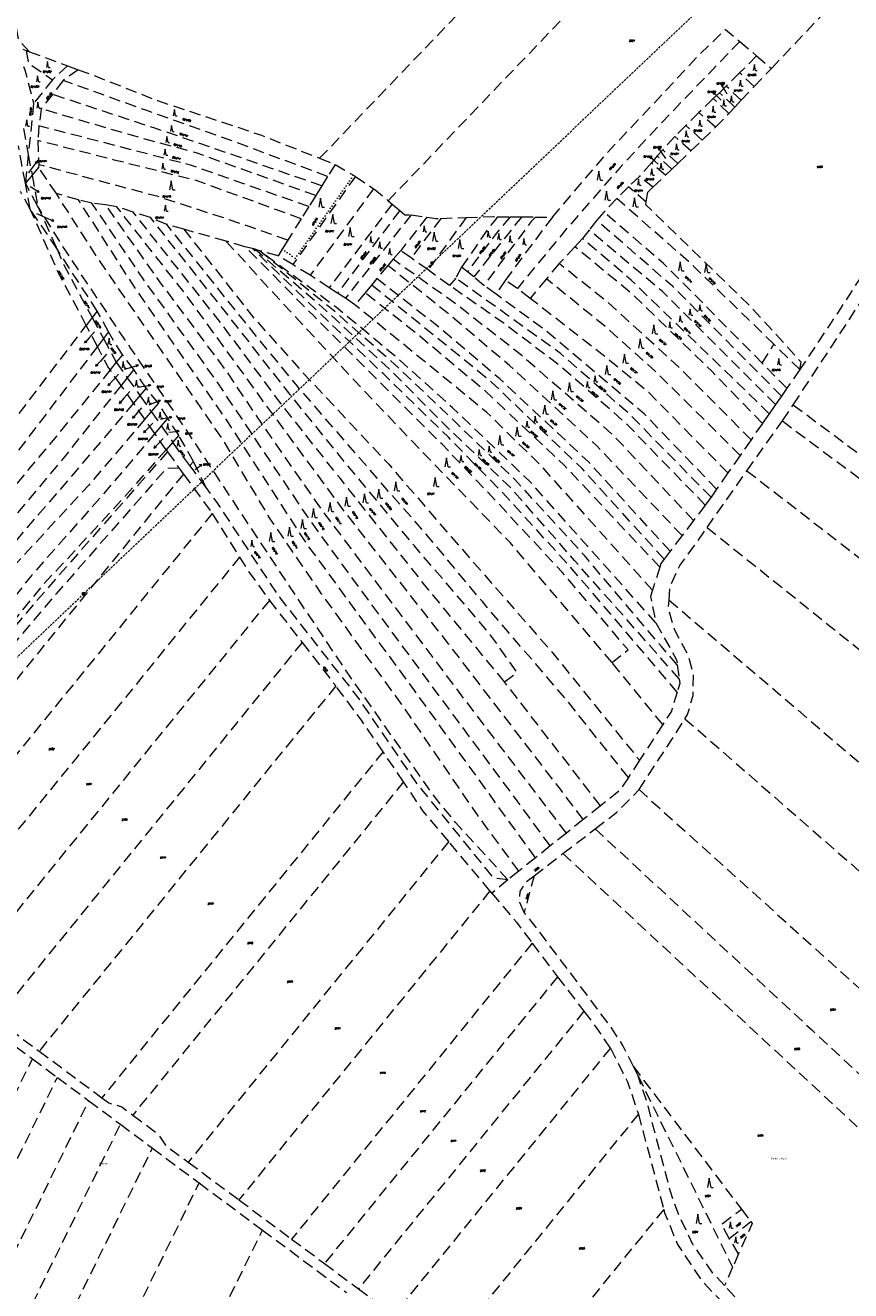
# Model space of a CAD drawing. Header units: metres. Extents: x -626722 to -621116, y -1178216 to -1174550.
# Tile 16 of 86: x -626088 to -625724, y -1175604 to -1175044. Entities that reach past the tile are written whole.
import ezdxf
from ezdxf.enums import TextEntityAlignment as Align

# ---------------------------------------------------------------- set-up
doc = ezdxf.new("R2010")
doc.units = ezdxf.units.M
doc.header["$MEASUREMENT"] = 0
doc.linetypes.add('DASHEDX2', pattern=[1.5, 1, -0.5])
doc.linetypes.add('DOT', pattern=[0.25, 0, -0.25])
doc.layers.add('8_kat_KN_Elektřina', color=172, linetype='DASHEDX2')
doc.layers.add('8_kat_KN_Pomístní_názvy', color=210, linetype='Continuous')
for name, color, linetype, lineweight in [('8_kat_KN_Hranice parcel', 200, 'DASHEDX2', 25), ('8_kat_KN_PČ popisy', 210, 'Continuous', 0), ('8_kat_KN_Slučkové čáry', 200, 'DOT', 25), ('8_kat_KN_Značky kultur', 7, 'Continuous', 0), ('8_kat_KN_Čísla parcel', 200, 'Continuous', 25)]:
    doc.layers.add(name, color=color, linetype=linetype, lineweight=lineweight)
doc.styles.add('Style-cs_Working', font='cs_Working.shx')
doc.styles.add('Style-ITALICS', font='ITALICS.shx')

# ---------------------------------------------------------------- blocks, each defined once
blk = doc.blocks.new('1029_95')
at = {"layer": '8_kat_KN_PČ popisy', "color": 6, "linetype": 'Continuous', "lineweight": 0}
for p, q in [((0, 0), (-2.26, 1.97)), ((-2.26, 1.97), (-1.18, 1.69)), ((-2.26, 1.97), (-1.84, 0.93))]:
    blk.add_line(p, q, dxfattribs=at)
blk = doc.blocks.new('1029_96')
at = {"layer": '8_kat_KN_PČ popisy', "color": 6, "linetype": 'Continuous', "lineweight": 0}
for p, q in [((0, 0), (-1.72, 2.46)), ((-1.72, 2.46), (-0.74, 1.93)), ((-1.72, 2.46), (-1.56, 1.35))]:
    blk.add_line(p, q, dxfattribs=at)
blk = doc.blocks.new('1029_97')
at = {"layer": '8_kat_KN_PČ popisy', "color": 6, "linetype": 'Continuous', "lineweight": 0}
for p, q in [((0, 0), (-2.09, 2.16)), ((-2.09, 2.16), (-1.03, 1.79)), ((-2.09, 2.16), (-1.75, 1.09))]:
    blk.add_line(p, q, dxfattribs=at)
blk = doc.blocks.new('1029_98')
at = {"layer": '8_kat_KN_PČ popisy', "color": 6, "linetype": 'Continuous', "lineweight": 0}
for p, q in [((0, 0), (-1.5, 2.6)), ((-1.5, 2.6), (-0.57, 1.98)), ((-1.5, 2.6), (-1.43, 1.48))]:
    blk.add_line(p, q, dxfattribs=at)
blk = doc.blocks.new('1029_207')
at = {"layer": '8_kat_KN_PČ popisy', "color": 6, "linetype": 'Continuous', "lineweight": 0}
for p, q in [((0, 0), (-1.97, -2.26)), ((-1.97, -2.26), (-1.69, -1.18)), ((-1.97, -2.26), (-0.93, -1.84))]:
    blk.add_line(p, q, dxfattribs=at)
blk = doc.blocks.new('1029_208')
at = {"layer": '8_kat_KN_PČ popisy', "color": 6, "linetype": 'Continuous', "lineweight": 0}
for p, q in [((0, 0), (-2.01, -2.23)), ((-2.01, -2.23), (-1.71, -1.15)), ((-2.01, -2.23), (-0.97, -1.82))]:
    blk.add_line(p, q, dxfattribs=at)
blk = doc.blocks.new('1029_59')
at = {"layer": '8_kat_KN_PČ popisy', "color": 6, "linetype": 'Continuous', "lineweight": 0}
for p, q in [((0, 0), (2.74, -1.22)), ((2.74, -1.22), (1.62, -1.27)), ((2.74, -1.22), (2.03, -0.36))]:
    blk.add_line(p, q, dxfattribs=at)
blk = doc.blocks.new('1029_121')
at = {"layer": '8_kat_KN_PČ popisy', "color": 6, "linetype": 'Continuous', "lineweight": 0}
for p, q in [((0, 0), (2.52, -1.63)), ((2.52, -1.63), (1.4, -1.51)), ((2.52, -1.63), (1.95, -0.67))]:
    blk.add_line(p, q, dxfattribs=at)
blk = doc.blocks.new('1029_3')
at = {"layer": '8_kat_KN_PČ popisy', "color": 6, "linetype": 'Continuous', "lineweight": 0}
for p, q in [((0, 0), (1.76, 2.43)), ((1.76, 2.43), (0.77, 1.91)), ((1.76, 2.43), (1.58, 1.32))]:
    blk.add_line(p, q, dxfattribs=at)
blk = doc.blocks.new('1029_107')
at = {"layer": '8_kat_KN_PČ popisy', "color": 6, "linetype": 'Continuous', "lineweight": 0}
for p, q in [((0, 0), (2.33, 1.89)), ((2.33, 1.89), (1.24, 1.65)), ((2.33, 1.89), (1.87, 0.87))]:
    blk.add_line(p, q, dxfattribs=at)
blk = doc.blocks.new('1029_212')
at = {"layer": '8_kat_KN_PČ popisy', "color": 6, "linetype": 'Continuous', "lineweight": 0}
for p, q in [((0, 0), (2.99, 0.26)), ((2.99, 0.26), (1.95, 0.67)), ((2.99, 0.26), (2.04, -0.32))]:
    blk.add_line(p, q, dxfattribs=at)
blk = doc.blocks.new('1029_223')
at = {"layer": '8_kat_KN_PČ popisy', "color": 6, "linetype": 'Continuous', "lineweight": 0}
for p, q in [((0, 0), (2.95, 0.57)), ((2.95, 0.57), (1.87, 0.87)), ((2.95, 0.57), (2.06, -0.11))]:
    blk.add_line(p, q, dxfattribs=at)
blk = doc.blocks.new('1029_103')
at = {"layer": '8_kat_KN_PČ popisy', "color": 6, "linetype": 'Continuous', "lineweight": 0}
for p, q in [((0, 0), (2.82, 1.03)), ((2.82, 1.03), (1.71, 1.15)), ((2.82, 1.03), (2.05, 0.21))]:
    blk.add_line(p, q, dxfattribs=at)
blk = doc.blocks.new('1029_241')
at = {"layer": '8_kat_KN_PČ popisy', "color": 6, "linetype": 'Continuous', "lineweight": 0}
for p, q in [((0, 0), (2.96, 0.47)), ((2.96, 0.47), (1.9, 0.81)), ((2.96, 0.47), (2.05, -0.18))]:
    blk.add_line(p, q, dxfattribs=at)
blk = doc.blocks.new('1029_72')
at = {"layer": '8_kat_KN_PČ popisy', "color": 6, "linetype": 'Continuous', "lineweight": 0}
for p, q in [((0, 0), (2.89, 0.83)), ((2.89, 0.83), (1.78, 1.03)), ((2.89, 0.83), (2.06, 0.07))]:
    blk.add_line(p, q, dxfattribs=at)
blk = doc.blocks.new('1029_256')
at = {"layer": '8_kat_KN_PČ popisy', "color": 6, "linetype": 'Continuous', "lineweight": 0}
for p, q in [((0, 0), (-2.05, -2.19)), ((-2.05, -2.19), (-1.73, -1.12)), ((-2.05, -2.19), (-1, -1.8))]:
    blk.add_line(p, q, dxfattribs=at)
blk = doc.blocks.new('1029_257')
at = {"layer": '8_kat_KN_PČ popisy', "color": 6, "linetype": 'Continuous', "lineweight": 0}
for p, q in [((0, 0), (-2.12, -2.12)), ((-2.12, -2.12), (-1.77, -1.06)), ((-2.12, -2.12), (-1.06, -1.77))]:
    blk.add_line(p, q, dxfattribs=at)
blk = doc.blocks.new('1029_258')
at = {"layer": '8_kat_KN_PČ popisy', "color": 6, "linetype": 'Continuous', "lineweight": 0}
for p, q in [((0, 0), (-1.93, -2.3)), ((-1.93, -2.3), (-1.67, -1.21)), ((-1.93, -2.3), (-0.9, -1.85))]:
    blk.add_line(p, q, dxfattribs=at)
blk = doc.blocks.new('3.08')
at = {"layer": '8_kat_KN_Značky kultur', "color": 7, "linetype": 'Continuous', "lineweight": 13}
for p, q in [((0, 4), (-0.75, 0)), ((0.75, 0), (0, 4)), ((0.75, 0), (1.75, 0))]:
    blk.add_line(p, q, dxfattribs=at)
blk = doc.blocks.new('3.08_1')
at = {"layer": '8_kat_KN_Značky kultur', "color": 7, "linetype": 'Continuous', "lineweight": 13}
for p, q in [((0, 2.68), (-0.5, 0)), ((0.5, 0), (0, 2.68)), ((0.5, 0), (1.17, 0))]:
    blk.add_line(p, q, dxfattribs=at)
blk = doc.blocks.new('6.02')
at = {"layer": '8_kat_KN_Elektřina', "color": 7, "linetype": 'Continuous', "lineweight": 13}
for p, q in [((-0.5, 0.5), (0.5, 0.5)), ((-0.5, -0.5), (-0.5, 0.5)), ((-0.5, 0.3), (0.5, 0.3)), ((-0.5, 0.1), (0.5, 0.1)), ((-0.3, -0.5), (-0.3, 0.5)), ((-0.1, -0.5), (-0.1, 0.5)), ((0.1, -0.5), (0.1, 0.5)), ((0.3, -0.5), (0.3, 0.5)), ((0.5, -0.5), (0.5, 0.5)), ((-0.5, -0.1), (0.5, -0.1)), ((-0.5, -0.3), (0.5, -0.3)), ((-0.5, -0.5), (0.5, -0.5))]:
    blk.add_line(p, q, dxfattribs=at)

msp = doc.modelspace()

# ---------------------------------------------------------------- linework, layer by layer
at = {"layer": '8_kat_KN_Elektřina', "lineweight": 13}
for p, q in [((-625908.55, -1175149.55), (-625727.95, -1174978.2)), ((-626062.52, -1175295.68), (-625908.55, -1175149.55)), ((-626222.83, -1175448.51), (-626062.52, -1175295.68))]:
    msp.add_line(p, q, dxfattribs=at)
at = {"layer": '8_kat_KN_Hranice parcel', "lineweight": 13, "ltscale": 5}
for p, q in [((-625958.28, -1175103.27), (-625872.32, -1175013.55)), ((-625758.63, -1175063.5), (-625724.19, -1175027.07)), ((-625772.59, -1175051.61), (-625765.14, -1175057.96)), ((-626089.5, -1175055.06), (-626087.9, -1175055.65)), ((-626087.9, -1175055.65), (-626086.55, -1175056.15)), ((-626086.55, -1175056.15), (-626069.66, -1175062.36)), ((-625765.14, -1175057.96), (-625772.67, -1175065.52)), ((-625765.14, -1175057.96), (-625758.63, -1175063.5)), ((-626069.66, -1175062.36), (-626076.3, -1175068.51)), ((-626064.97, -1175064.09), (-626071.62, -1175068.9)), ((-626069.66, -1175062.36), (-626064.97, -1175064.09)), ((-625766.28, -1175071.59), (-625758.63, -1175063.5)), ((-626076.3, -1175068.51), (-626084.67, -1175079.04)), ((-626071.62, -1175068.9), (-626076.37, -1175075)), ((-625772.67, -1175065.52), (-625778.66, -1175071.31)), ((-625766.28, -1175071.59), (-625772.67, -1175065.52)), ((-626076.37, -1175075), (-626081.28, -1175081.39)), ((-625781.51, -1175074.29), (-625784.37, -1175076.77)), ((-625778.66, -1175071.31), (-625781.51, -1175074.29)), ((-625774.84, -1175080.64), (-625781.51, -1175074.29)), ((-625772, -1175077.63), (-625778.66, -1175071.31)), ((-625772, -1175077.63), (-625766.28, -1175071.59)), ((-626084.67, -1175079.04), (-626087.01, -1175101.63)), ((-626081.28, -1175081.39), (-626082.35, -1175088.91)), ((-625784.37, -1175076.77), (-625790.63, -1175083.07)), ((-625777.47, -1175083.42), (-625784.37, -1175076.77)), ((-625777.47, -1175083.42), (-625774.84, -1175080.64)), ((-625774.84, -1175080.64), (-625772, -1175077.63)), ((-625790.63, -1175083.07), (-625796.43, -1175088.7)), ((-625783.27, -1175089.55), (-625790.63, -1175083.07)), ((-625783.27, -1175089.55), (-625777.47, -1175083.42)), ((-626089.1, -1175090.02), (-626087.01, -1175101.63)), ((-626082.35, -1175088.91), (-626082.81, -1175095.43)), ((-625796.43, -1175088.7), (-625801.31, -1175093.64)), ((-625789.17, -1175095.19), (-625796.43, -1175088.7)), ((-625789.17, -1175095.19), (-625783.27, -1175089.55)), ((-626088.31, -1175114.21), (-626091.42, -1175097.71)), ((-626082.81, -1175095.43), (-626082.35, -1175106.08)), ((-625801.31, -1175093.64), (-625806.65, -1175099.52)), ((-625794.23, -1175100.02), (-625801.31, -1175093.64)), ((-625794.23, -1175100.02), (-625789.17, -1175095.19)), ((-626087.01, -1175101.63), (-626088.31, -1175114.21)), ((-626087.01, -1175101.63), (-626085.37, -1175110.74)), ((-625958.28, -1175103.27), (-625951.44, -1175105.99)), ((-625809.14, -1175102.16), (-625811.62, -1175105.32)), ((-625806.65, -1175099.52), (-625809.14, -1175102.16)), ((-625802.56, -1175107.99), (-625809.14, -1175102.16)), ((-625799.95, -1175105.49), (-625806.65, -1175099.52)), ((-625799.95, -1175105.49), (-625794.23, -1175100.02)), ((-626082.47, -1175107.32), (-626085.37, -1175110.74)), ((-626082.35, -1175106.08), (-626082.47, -1175107.32)), ((-626074.63, -1175118.88), (-626082.47, -1175107.32)), ((-625951.44, -1175105.99), (-625954.73, -1175111.25)), ((-625811.62, -1175105.32), (-625816.96, -1175111.28)), ((-625805.44, -1175110.73), (-625811.62, -1175105.32)), ((-625805.44, -1175110.73), (-625802.56, -1175107.99)), ((-625802.56, -1175107.99), (-625799.95, -1175105.49)), ((-626085.37, -1175110.74), (-626088.31, -1175114.21)), ((-626082.94, -1175124.24), (-626088.31, -1175114.21)), ((-626086.15, -1175125.68), (-626088.31, -1175114.21)), ((-626085.37, -1175110.74), (-626082.94, -1175124.24)), ((-625942.44, -1175111.25), (-625970.13, -1175150.25)), ((-625954.73, -1175111.25), (-625957.36, -1175115.45)), ((-625942.44, -1175111.25), (-625934.4, -1175116.73)), ((-625816.96, -1175111.28), (-625821.75, -1175115.88)), ((-625811.01, -1175116.06), (-625816.96, -1175111.28)), ((-625811.01, -1175116.06), (-625805.44, -1175110.73)), ((-626086.15, -1175125.68), (-626090.5, -1175117.89)), ((-626064.83, -1175121.65), (-626074.63, -1175118.88)), ((-625960.01, -1175119.69), (-625963.08, -1175124.6)), ((-625934.4, -1175116.73), (-625962.47, -1175154.94)), ((-625957.36, -1175115.45), (-625960.01, -1175119.69)), ((-625821.75, -1175115.88), (-625826.91, -1175121.08)), ((-625813.9, -1175122.6), (-625821.75, -1175115.88)), ((-625813.9, -1175122.6), (-625813.27, -1175118.22)), ((-625813.27, -1175118.22), (-625811.01, -1175116.06)), ((-626082.94, -1175124.24), (-626074.47, -1175143.19)), ((-626058.95, -1175123.08), (-626064.83, -1175121.65)), ((-626052.86, -1175123.85), (-626058.95, -1175123.08)), ((-626047.91, -1175124.7), (-626052.86, -1175123.85)), ((-626040.69, -1175127), (-626047.91, -1175124.7)), ((-625963.08, -1175124.6), (-625966.42, -1175129.95)), ((-625926.25, -1175123.51), (-625954.01, -1175160.44)), ((-625922.88, -1175126.34), (-625950.34, -1175162.8)), ((-625928.01, -1175122.03), (-625926.25, -1175123.51)), ((-625926.25, -1175123.51), (-625922.88, -1175126.34)), ((-625826.91, -1175121.08), (-625832.71, -1175127.05)), ((-626033.05, -1175129.48), (-626040.69, -1175127)), ((-626025.83, -1175132.44), (-626033.05, -1175129.48)), ((-625966.42, -1175129.95), (-625972.32, -1175139.38)), ((-625917.88, -1175128.28), (-625946.83, -1175165.11)), ((-625917.88, -1175128.28), (-625910.86, -1175129.29)), ((-625904.68, -1175129.8), (-625893.56, -1175129.44)), ((-625879.72, -1175129.05), (-625874.1, -1175129.1)), ((-625874.1, -1175129.1), (-625868.92, -1175129.15)), ((-625868.92, -1175129.15), (-625862.87, -1175129.2)), ((-625862.87, -1175129.2), (-625855.35, -1175129.27)), ((-625835.84, -1175130.63), (-625839.16, -1175134.98)), ((-625832.71, -1175127.05), (-625835.84, -1175130.63)), ((-626018.3, -1175134.64), (-626025.83, -1175132.44)), ((-625999.62, -1175139.89), (-626018.3, -1175134.64)), ((-625839.16, -1175134.98), (-625842.1, -1175138.73)), ((-626056.53, -1175170.77), (-626074.47, -1175143.19)), ((-625991.26, -1175142.37), (-625999.62, -1175139.89)), ((-625987.96, -1175143.14), (-625991.26, -1175142.37)), ((-625986.93, -1175143.42), (-625987.96, -1175143.14)), ((-625974.8, -1175143.35), (-625976.66, -1175146.4)), ((-625972.32, -1175139.38), (-625974.8, -1175143.35)), ((-625845.42, -1175142.39), (-625852.42, -1175149.8)), ((-625842.1, -1175138.73), (-625845.42, -1175142.39)), ((-625984.87, -1175144.09), (-625986.93, -1175143.42)), ((-625976.66, -1175146.4), (-625984.87, -1175144.09)), ((-625970.13, -1175150.25), (-625976.66, -1175146.4)), ((-625925.81, -1175147.89), (-625928.16, -1175150.61)), ((-625922.43, -1175144.05), (-625925.81, -1175147.89)), ((-625917.8, -1175147.25), (-625922.43, -1175144.05)), ((-625910.37, -1175152.59), (-625917.8, -1175147.25)), ((-625962.47, -1175154.94), (-625970.13, -1175150.25)), ((-625928.16, -1175150.61), (-625933.06, -1175156.41)), ((-625900.92, -1175159.41), (-625910.37, -1175152.59)), ((-625895.58, -1175151.43), (-625898.13, -1175156.22)), ((-625892.96, -1175153.36), (-625895.58, -1175151.43)), ((-625890.17, -1175155.67), (-625892.96, -1175153.36)), ((-625852.42, -1175149.8), (-625858.03, -1175156.54)), ((-625954.01, -1175160.44), (-625962.47, -1175154.94)), ((-625935.34, -1175159.25), (-625938.15, -1175162.69)), ((-625933.06, -1175156.41), (-625935.34, -1175159.25)), ((-625898.13, -1175156.22), (-625900.92, -1175159.41)), ((-625885.66, -1175159.43), (-625890.17, -1175155.67)), ((-625880.26, -1175163.3), (-625885.66, -1175159.43)), ((-625876.3, -1175157.24), (-625880.26, -1175163.3)), ((-625870.9, -1175160.76), (-625876.3, -1175157.24)), ((-625858.03, -1175156.54), (-625865.21, -1175165.15)), ((-625950.34, -1175162.8), (-625954.01, -1175160.44)), ((-625946.83, -1175165.11), (-625950.34, -1175162.8)), ((-625942.69, -1175167.97), (-625946.83, -1175165.11)), ((-625938.15, -1175162.69), (-625942.69, -1175167.97)), ((-625865.21, -1175165.15), (-625870.9, -1175160.76)), ((-625748.97, -1175212.2), (-625714.88, -1175160.27)), ((-626056.53, -1175170.77), (-626058.74, -1175173.67)), ((-626051.62, -1175179.99), (-626056.53, -1175170.77)), ((-626058.74, -1175173.67), (-626061.4, -1175177.15)), ((-626058.74, -1175173.67), (-626053.8, -1175182.86)), ((-626056.51, -1175186.43), (-626061.4, -1175177.15)), ((-626051.62, -1175179.99), (-626053.8, -1175182.86)), ((-626045.34, -1175190.07), (-626051.62, -1175179.99)), ((-626053.8, -1175182.86), (-626056.51, -1175186.43)), ((-626053.8, -1175182.86), (-626048.13, -1175193.38)), ((-625762.64, -1175193.85), (-625757.48, -1175185.45)), ((-625746.07, -1175196.65), (-625757.48, -1175185.45)), ((-626048.13, -1175193.38), (-626050.81, -1175196.77)), ((-626045.34, -1175190.07), (-626048.13, -1175193.38)), ((-626048.13, -1175193.38), (-626043.3, -1175200.22)), ((-626040.43, -1175196.59), (-626045.34, -1175190.07)), ((-626046.01, -1175203.63), (-626050.81, -1175196.77)), ((-626040.43, -1175196.59), (-626043.3, -1175200.22)), ((-626034.91, -1175204.82), (-626040.43, -1175196.59)), ((-625751.78, -1175204.86), (-625762.64, -1175193.85)), ((-625746.07, -1175196.65), (-625751.78, -1175204.86)), ((-626043.3, -1175200.22), (-626046.01, -1175203.63)), ((-626040.53, -1175211.46), (-626046.01, -1175203.63)), ((-626043.3, -1175200.22), (-626037.71, -1175208.13)), ((-626034.91, -1175204.82), (-626037.71, -1175208.13)), ((-626029.54, -1175211.49), (-626034.91, -1175204.82)), ((-625751.78, -1175204.86), (-625754.19, -1175208.32)), ((-626037.71, -1175208.13), (-626040.53, -1175211.46)), ((-626037.71, -1175208.13), (-626032.71, -1175215.22)), ((-625754.19, -1175208.32), (-625756.78, -1175212.05)), ((-626035.56, -1175218.56), (-626040.53, -1175211.46)), ((-626032.71, -1175215.22), (-626035.56, -1175218.56)), ((-626029.54, -1175211.49), (-626032.71, -1175215.22)), ((-626032.71, -1175215.22), (-626028.26, -1175221.53)), ((-626025.4, -1175218.16), (-626029.54, -1175211.49)), ((-625756.78, -1175212.05), (-625759.64, -1175216.16)), ((-625753.78, -1175219.31), (-625748.97, -1175212.2)), ((-626031.12, -1175224.9), (-626035.56, -1175218.56)), ((-626028.26, -1175221.53), (-626031.12, -1175224.9)), ((-626025.4, -1175218.16), (-626028.26, -1175221.53)), ((-626028.26, -1175221.53), (-626023.18, -1175228.72)), ((-626020.5, -1175225.68), (-626025.4, -1175218.16)), ((-625769.46, -1175241.32), (-625753.78, -1175219.31)), ((-625762.58, -1175220.39), (-625767.61, -1175227.62)), ((-625759.64, -1175216.16), (-625762.58, -1175220.39)), ((-626026.12, -1175232.04), (-626031.12, -1175224.9)), ((-626020.5, -1175225.68), (-626023.18, -1175228.72)), ((-626014.07, -1175237.22), (-626020.5, -1175225.68)), ((-626023.18, -1175228.72), (-626026.12, -1175232.04)), ((-626026.12, -1175232.04), (-626025.5, -1175232.93)), ((-625767.61, -1175227.62), (-625772.42, -1175234.53)), ((-626025.5, -1175232.93), (-626020.31, -1175240.3)), ((-626014.07, -1175237.22), (-626015.69, -1175238.94)), ((-626008.42, -1175248.8), (-626014.07, -1175237.22)), ((-625772.42, -1175234.53), (-625777.84, -1175242.32)), ((-626020.31, -1175240.3), (-626018.49, -1175242.8)), ((-626018.49, -1175242.8), (-626005.77, -1175260.23)), ((-626008.42, -1175248.8), (-626015.69, -1175238.94)), ((-625787.02, -1175266.4), (-625769.46, -1175241.32)), ((-625777.84, -1175242.32), (-625782.83, -1175249.5)), ((-625782.83, -1175249.5), (-625785.29, -1175253.03)), ((-626005.77, -1175260.23), (-625993.68, -1175279.48)), ((-625787.87, -1175256.5), (-625793, -1175263.27)), ((-625793, -1175263.27), (-625798.08, -1175269.98)), ((-625798.08, -1175269.98), (-625803.35, -1175276.93)), ((-625803.35, -1175276.93), (-625806, -1175280.43)), ((-625807.95, -1175283.96), (-625811.17, -1175294.09)), ((-625980.5, -1175298.6), (-625966.01, -1175317.21)), ((-625966.01, -1175317.21), (-625951.12, -1175336.42)), ((-625806.64, -1175353.51), (-625829.03, -1175326.13)), ((-625800.2, -1175327.09), (-625799.36, -1175333.32)), ((-625834.14, -1175389.41), (-625876.56, -1175334.65)), ((-625930.24, -1175365.5), (-626054.51, -1175518.43)), ((-625921.15, -1175378.77), (-625930.24, -1175365.5)), ((-625816.89, -1175369.29), (-625821.83, -1175376.89)), ((-625921.15, -1175378.77), (-626040.84, -1175526.07)), ((-625834.14, -1175389.41), (-625841.75, -1175395.49)), ((-625850.73, -1175410.5), (-625836.49, -1175399.59)), ((-625841.75, -1175395.49), (-625849.2, -1175401.44)), ((-625901.24, -1175405.23), (-626016.33, -1175546.86)), ((-625883, -1175427.03), (-625901.24, -1175405.23)), ((-625849.2, -1175401.44), (-625856.35, -1175407.15)), ((-625863.51, -1175420.29), (-625850.73, -1175410.5)), ((-625856.35, -1175407.15), (-625862.91, -1175412.39)), ((-625862.91, -1175412.39), (-625870.27, -1175418.27)), ((-625875.05, -1175422.09), (-625882.14, -1175428.06)), ((-625870.27, -1175418.27), (-625875.05, -1175422.09)), ((-625863.51, -1175420.29), (-625867.89, -1175436.56)), ((-625883, -1175427.03), (-625993.92, -1175563.54)), ((-625882.14, -1175428.06), (-625883, -1175427.03)), ((-625864.36, -1175450.08), (-625970.64, -1175580.87)), ((-625864.36, -1175450.08), (-625853.15, -1175464.95)), ((-625853.15, -1175464.95), (-625956.12, -1175591.68)), ((-625853.15, -1175464.95), (-625841.48, -1175480.21)), ((-626101.25, -1175483.65), (-626082.24, -1175497.8)), ((-625841.48, -1175480.21), (-625941.12, -1175602.84)), ((-626104.44, -1175486.88), (-626085.22, -1175501.19)), ((-626085.22, -1175501.19), (-626074.18, -1175509.41)), ((-626082.24, -1175497.8), (-626054.51, -1175518.43)), ((-625829.8, -1175496.51), (-625925.59, -1175614.4)), ((-625819.61, -1175504.64), (-625771.89, -1175567.66)), ((-625817.54, -1175508.79), (-625819.61, -1175504.64)), ((-626074.18, -1175509.41), (-626060.3, -1175519.74)), ((-625817.54, -1175508.79), (-625775.76, -1175593.34)), ((-626060.3, -1175519.74), (-626046.32, -1175530.15)), ((-625817.41, -1175525.67), (-625888.53, -1175613.34)), ((-625817.41, -1175525.67), (-625806.2, -1175567.73)), ((-626046.32, -1175530.15), (-626032.19, -1175540.67)), ((-626032.19, -1175540.67), (-626011.51, -1175556.06)), ((-626016.33, -1175546.86), (-625993.92, -1175563.54)), ((-626011.51, -1175556.06), (-625983.53, -1175576.88)), ((-625993.92, -1175563.54), (-625970.64, -1175580.87)), ((-625806.2, -1175567.73), (-625860.61, -1175634.7)), ((-625771.89, -1175567.66), (-625767.72, -1175573.16)), ((-625777.28, -1175580.62), (-625767.72, -1175573.16)), ((-626017.69, -1175646.59), (-625983.53, -1175576.88)), ((-625983.53, -1175576.88), (-625946.41, -1175604.51)), ((-625970.64, -1175580.87), (-625956.12, -1175591.68)), ((-625773.11, -1175587.4), (-625777.28, -1175580.62)), ((-625773.11, -1175587.4), (-625775.76, -1175593.34)), ((-625956.12, -1175591.68), (-625941.12, -1175602.84)), ((-625775.76, -1175593.34), (-625779.37, -1175601.42)), ((-625941.12, -1175602.84), (-625925.59, -1175614.4))]:
    msp.add_line(p, q, dxfattribs=at)
at = {"layer": '8_kat_KN_Hranice parcel', "lineweight": 13, "ltscale": 5, "flags": 128}
for points in [[(-625928.01, -1175122.03), (-625857.1, -1175048.02), (-625786.18, -1174974.01)], [(-626086.55, -1175056.15), (-626091.16, -1175051.15), (-626094.66, -1175032.97), (-626103.29, -1175019.2)], [(-625855.35, -1175129.27), (-625831.91, -1175101.61), (-625807.07, -1175075.21), (-625790.91, -1175057.88), (-625778.84, -1175046.28), (-625772.59, -1175051.61)], [(-625772.59, -1175051.61), (-625806.77, -1175087.13), (-625825.47, -1175107.28), (-625848.78, -1175133.96), (-625870.9, -1175160.76)], [(-626087.9, -1175055.65), (-626087.03, -1175061.16), (-626076.3, -1175068.51)], [(-626089.14, -1175062.68), (-626088.54, -1175064.14), (-626084.67, -1175079.04)], [(-626064.97, -1175064.09), (-626057.41, -1175066.87), (-626029.91, -1175077.78), (-625983.91, -1175093.07), (-625958.28, -1175103.27)], [(-625954.73, -1175111.25), (-625998.72, -1175094.94), (-626034.6, -1175082.17), (-626071.62, -1175068.9)], [(-625957.36, -1175115.45), (-625994.12, -1175102.6), (-626030.61, -1175090.11), (-626076.37, -1175075)], [(-625960.01, -1175119.69), (-626012.82, -1175100.9), (-626041.95, -1175092.95), (-626081.28, -1175081.39)], [(-625668.46, -1175080.76), (-625670.98, -1175084.29), (-625693.17, -1175116.19), (-625714.05, -1175148.05), (-625728.09, -1175169.61), (-625746.07, -1175196.65)], [(-625963.08, -1175124.6), (-626015.28, -1175106.29), (-626082.35, -1175088.91)], [(-625966.42, -1175129.95), (-626012.82, -1175113.1), (-626049.01, -1175104.02), (-626082.81, -1175095.43)], [(-625972.32, -1175139.38), (-625999.03, -1175130.13), (-626029.69, -1175120.2), (-626082.35, -1175106.08)], [(-625951.44, -1175105.99), (-625943.29, -1175110.72), (-625942.84, -1175110.98), (-625942.44, -1175111.25)], [(-625870.27, -1175418.27), (-625888.52, -1175393.4), (-625921.94, -1175344.58), (-625957.42, -1175295.73), (-625980.12, -1175262.52), (-626001.58, -1175226.76), (-626056.77, -1175146.73), (-626074.63, -1175118.88)], [(-625934.4, -1175116.73), (-625933.93, -1175117.05), (-625928.01, -1175122.03)], [(-626061.4, -1175177.15), (-626074.23, -1175152.76), (-626086.15, -1175125.68)], [(-626074.47, -1175143.19), (-626080.29, -1175134.3), (-626086.15, -1175125.68)], [(-625875.05, -1175422.09), (-625898.16, -1175396.8), (-625907.97, -1175384.73), (-625944.62, -1175332.51), (-625964.4, -1175303.14), (-625993.06, -1175259.86), (-626017.9, -1175222.11), (-626041.97, -1175186.92), (-626070.18, -1175144.63), (-626082.94, -1175124.24)], [(-625862.91, -1175412.39), (-625916.23, -1175338.61), (-625963.76, -1175273.9), (-625998.51, -1175220.23), (-626039.6, -1175160.92), (-626064.83, -1175121.65)], [(-625856.35, -1175407.15), (-625871.04, -1175387.15), (-625936.88, -1175298.28), (-625963.56, -1175261.67), (-626004.34, -1175200.93), (-626035.31, -1175157.8), (-626058.95, -1175123.08)], [(-625849.2, -1175401.44), (-625893.62, -1175343.09), (-625957.73, -1175257.98), (-625986.55, -1175216.54), (-625999.43, -1175197.24), (-626028.87, -1175157.8), (-626052.86, -1175123.85)], [(-625841.75, -1175395.49), (-625852.33, -1175381.48), (-625901.31, -1175317.86), (-625947, -1175259.68), (-625981.96, -1175212.29), (-626016.3, -1175164.89), (-626047.91, -1175124.7)], [(-625922.88, -1175126.34), (-625920.58, -1175128.27), (-625917.88, -1175128.28)], [(-625757.48, -1175185.45), (-625795.2, -1175148.83), (-625826.91, -1175121.08)], [(-625746.07, -1175196.65), (-625745.5, -1175193.3), (-625767.64, -1175168.97), (-625814.07, -1175123.81), (-625813.9, -1175122.6)], [(-625876.56, -1175334.65), (-625909.98, -1175294.06), (-625949.23, -1175244.68), (-625975.29, -1175211.76), (-626001.05, -1175177.14), (-626040.69, -1175127)], [(-625876.56, -1175334.65), (-625871.04, -1175330.39), (-625882.69, -1175313.93), (-625916.42, -1175274.48), (-625946.16, -1175238.72), (-625971.92, -1175206.94), (-625997.37, -1175174.3), (-626033.05, -1175129.48)], [(-625910.86, -1175129.29), (-625913.1, -1175132.14), (-625922.43, -1175144.05)], [(-625904.68, -1175129.8), (-625908.96, -1175135.5), (-625917.8, -1175147.25)], [(-625910.86, -1175129.29), (-625906.81, -1175129.87), (-625904.68, -1175129.8)], [(-625893.56, -1175129.44), (-625902.04, -1175141.11), (-625910.37, -1175152.59)], [(-625879.72, -1175129.05), (-625881.2, -1175130.97), (-625884.35, -1175135.1), (-625895.58, -1175151.43)], [(-625893.56, -1175129.44), (-625881.4, -1175129.04), (-625879.72, -1175129.05)], [(-625874.1, -1175129.1), (-625875.72, -1175131.04), (-625880.67, -1175137.08), (-625892.96, -1175153.36)], [(-625868.92, -1175129.15), (-625870.6, -1175131.11), (-625877.6, -1175139.92), (-625890.17, -1175155.67)], [(-625862.87, -1175129.2), (-625864.85, -1175131.18), (-625885.66, -1175159.43)], [(-625855.35, -1175129.27), (-625856.44, -1175130.56), (-625876.3, -1175157.24)], [(-625754.19, -1175208.32), (-625802.13, -1175159.96), (-625835.84, -1175130.63)], [(-625762.64, -1175193.85), (-625806.24, -1175149.69), (-625832.71, -1175127.05)], [(-625821.83, -1175376.89), (-625848.96, -1175342.88), (-625886.37, -1175299.17), (-625912.13, -1175268.24), (-625927.15, -1175251.21), (-625968.24, -1175203.81), (-625991.24, -1175175.72), (-626025.83, -1175132.44)], [(-626018.3, -1175134.64), (-625986.94, -1175174.3), (-625965.48, -1175198.14), (-625927.76, -1175238.44), (-625900.17, -1175270.51), (-625855.71, -1175321.31), (-625816.89, -1175369.29)], [(-625756.78, -1175212.05), (-625806.69, -1175162.17), (-625839.16, -1175134.98)], [(-626074.47, -1175143.19), (-626071.13, -1175150.67), (-626058.74, -1175173.67)], [(-625829.03, -1175326.13), (-625874.1, -1175273.06), (-625918.56, -1175227.09), (-625942.79, -1175201.54), (-625976.21, -1175165.5), (-625999.62, -1175139.89)], [(-625829.03, -1175326.13), (-625821.98, -1175320.46), (-625851.11, -1175286.12), (-625879.62, -1175255.47), (-625904.15, -1175229.64), (-625932.36, -1175201.54), (-625960.88, -1175172.88), (-625991.26, -1175142.37)], [(-625800.24, -1175339.11), (-625847.73, -1175283.56), (-625877.48, -1175250.93), (-625901.39, -1175226.52), (-625930.22, -1175198.42), (-625959.35, -1175170.61), (-625987.96, -1175143.14)], [(-625762.58, -1175220.39), (-625784.97, -1175197.36), (-625819.94, -1175163.38), (-625845.42, -1175142.39)], [(-625759.64, -1175216.16), (-625770.05, -1175205.88), (-625820.65, -1175157.06), (-625842.1, -1175138.73)], [(-625799.36, -1175333.32), (-625845.59, -1175281.01), (-625873.49, -1175249.22), (-625902.31, -1175221.69), (-625926.54, -1175197.29), (-625955.36, -1175170.61), (-625986.93, -1175143.42)], [(-625800.2, -1175327.09), (-625807.26, -1175319.04), (-625841.29, -1175278.74), (-625871.96, -1175245.25), (-625900.17, -1175218), (-625925, -1175194.45), (-625952.29, -1175170.32), (-625984.87, -1175144.09)], [(-625809.68, -1175308.57), (-625864.99, -1175246.47), (-625899.55, -1175213.46), (-625922.55, -1175192.74), (-625950.76, -1175169.19), (-625984.87, -1175144.09)], [(-625793, -1175263.27), (-625828.63, -1175225.51), (-625868.94, -1175190.41), (-625898.38, -1175167.42), (-625925.81, -1175147.89)], [(-625798.08, -1175269.98), (-625835.58, -1175230.53), (-625874.16, -1175194.95), (-625902.06, -1175171.4), (-625928.16, -1175150.61)], [(-625767.61, -1175227.62), (-625798.44, -1175196.55), (-625830.77, -1175167), (-625852.42, -1175149.8)], [(-625806, -1175280.43), (-625842.32, -1175240.38), (-625882.13, -1175202.33), (-625912.18, -1175177.92), (-625935.34, -1175159.25)], [(-625803.35, -1175276.93), (-625839.49, -1175237.37), (-625878.45, -1175200.91), (-625907.27, -1175176.51), (-625933.06, -1175156.41)], [(-625787.87, -1175256.5), (-625822.99, -1175220.28), (-625852.08, -1175194.95), (-625877.22, -1175175.94), (-625900.92, -1175159.41)], [(-625785.29, -1175253.03), (-625821.41, -1175216.24), (-625851.77, -1175189.56), (-625875.38, -1175172.53), (-625898.13, -1175156.22)], [(-625772.42, -1175234.53), (-625809.92, -1175197.36), (-625830.77, -1175178.63), (-625858.03, -1175156.54)], [(-625807.95, -1175283.96), (-625850.27, -1175238.81), (-625885.19, -1175206.02), (-625914.02, -1175181.9), (-625938.15, -1175162.69)], [(-625782.83, -1175249.5), (-625814.73, -1175216.26), (-625858.98, -1175178.92), (-625880.26, -1175163.3)], [(-625777.84, -1175242.32), (-625812.78, -1175206.81), (-625832.3, -1175190.84), (-625865.21, -1175165.15)], [(-625811.17, -1175294.09), (-625860.69, -1175238.81), (-625884.58, -1175215.39), (-625913.4, -1175191.83), (-625942.69, -1175167.97)], [(-626208.8, -1175407.5), (-626195.6, -1175387.06), (-626169.19, -1175345.03), (-626134.54, -1175283.73), (-626120.75, -1175258.47), (-626093.15, -1175218.74), (-626061.4, -1175177.15)], [(-626056.51, -1175186.43), (-626091.62, -1175232.64), (-626116.45, -1175264.43), (-626128.72, -1175285.43), (-626166.13, -1175348.15), (-626192.19, -1175389.59), (-626204.86, -1175409.52)], [(-626050.81, -1175196.77), (-626051.87, -1175195.26), (-626056.51, -1175186.43)], [(-626050.81, -1175196.77), (-626077.59, -1175229.69), (-626108.57, -1175266.38), (-626133.51, -1175307.2), (-626164.48, -1175354.09), (-626185.22, -1175387.37), (-626200.03, -1175412)], [(-626046.01, -1175203.63), (-626071.07, -1175235.2), (-626102.04, -1175272.09), (-626110.63, -1175285.15), (-626128.72, -1175313.81), (-626159.38, -1175355.25), (-626195.97, -1175414.09)], [(-626040.53, -1175211.46), (-626066.17, -1175241.73), (-626098.06, -1175278.62), (-626124.43, -1175316.65), (-626154.17, -1175356.67), (-626193.09, -1175415.57)], [(-625748.97, -1175212.2), (-625627.35, -1175302.92), (-625505.73, -1175393.64)], [(-626035.56, -1175218.56), (-626060.34, -1175247.69), (-626093.15, -1175283.16), (-626120.75, -1175321.19), (-626152.33, -1175362.34), (-626189.97, -1175417.17)], [(-625753.78, -1175219.31), (-625632.35, -1175309.89), (-625510.91, -1175400.47)], [(-626031.12, -1175224.9), (-626054.82, -1175252.79), (-626085.48, -1175287.42), (-626113.39, -1175322.61), (-626145.28, -1175362.34), (-626188.34, -1175418.01)], [(-626026.12, -1175232.04), (-626046.23, -1175254.78), (-626081.19, -1175292.53), (-626114.31, -1175333.11), (-626142.82, -1175366.88), (-626186.51, -1175418.95)], [(-626015.69, -1175238.94), (-626022.11, -1175230.24), (-626023.18, -1175228.72)], [(-626025.5, -1175232.93), (-626078.02, -1175292.7), (-626123.66, -1175345.82), (-626143.02, -1175370.61), (-626160.97, -1175390.24), (-626174.62, -1175410.69), (-626175.21, -1175412)], [(-626020.31, -1175240.3), (-626025.86, -1175240.16), (-626074.64, -1175295.67), (-626119.79, -1175348.99), (-626139.08, -1175373.69), (-626157.28, -1175393.61), (-626171.11, -1175413.85), (-626175.12, -1175422.92), (-626173.45, -1175429.9), (-626171.63, -1175431.26)], [(-626018.49, -1175242.8), (-626095.06, -1175337.03), (-626171.63, -1175431.26)], [(-625769.46, -1175241.32), (-625650, -1175333.83), (-625530.54, -1175426.34)], [(-625875.05, -1175422.09), (-625881.28, -1175421.38), (-625914.83, -1175380.06), (-625940.78, -1175342.15), (-625975.92, -1175297.26), (-626003.61, -1175255.31), (-626008.42, -1175248.8)], [(-625785.29, -1175253.03), (-625785.78, -1175253.74), (-625787.87, -1175256.5)], [(-626005.77, -1175260.23), (-626080.32, -1175351.98), (-626154.87, -1175443.73)], [(-625803.82, -1175298.5), (-625803.37, -1175292.42), (-625799.09, -1175283.22), (-625793.02, -1175274.99), (-625787.02, -1175266.4)], [(-625787.02, -1175266.4), (-625669.58, -1175360.61), (-625552.14, -1175454.82)], [(-625993.68, -1175279.48), (-626065.64, -1175368.03), (-626137.6, -1175456.59)], [(-625993.68, -1175279.48), (-625989.65, -1175285.9), (-625980.5, -1175298.6)], [(-625806, -1175280.43), (-625807.43, -1175282.32), (-625807.95, -1175283.96)], [(-625811.17, -1175294.09), (-625812.08, -1175296.97), (-625809.68, -1175308.57)], [(-625980.5, -1175298.6), (-626050.1, -1175384.26), (-626119.7, -1175469.91)], [(-625796.82, -1175350.91), (-625795.66, -1175349.07), (-625793.24, -1175340.67), (-625793.06, -1175331.24), (-625795.37, -1175322.74), (-625801.22, -1175312.13), (-625804.11, -1175302.47), (-625803.82, -1175298.5)], [(-625803.82, -1175298.5), (-625691.48, -1175394.44), (-625579.14, -1175490.39)], [(-625809.68, -1175308.57), (-625800.5, -1175324.91), (-625800.2, -1175327.09)], [(-625966.01, -1175317.21), (-626033.63, -1175400.43), (-626101.25, -1175483.65)], [(-625799.36, -1175333.32), (-625799.09, -1175335.31), (-625800.24, -1175339.11)], [(-625951.12, -1175336.42), (-626016.68, -1175417.11), (-626082.24, -1175497.8)], [(-625930.24, -1175365.5), (-625939.81, -1175351.54), (-625951.12, -1175336.42)], [(-625800.24, -1175339.11), (-625802.81, -1175347.61), (-625806.64, -1175353.51)], [(-625817.13, -1175382.26), (-625801.07, -1175357.64), (-625796.82, -1175350.91)], [(-625806.64, -1175353.51), (-625812.26, -1175362.16), (-625816.89, -1175369.29)], [(-625796.82, -1175350.91), (-625699.57, -1175435.93), (-625602.32, -1175520.95)], [(-625821.83, -1175376.89), (-625825.44, -1175382.46), (-625834.14, -1175389.41)], [(-625901.24, -1175405.23), (-625912.61, -1175391.61), (-625921.15, -1175378.77)], [(-625836.49, -1175399.59), (-625827.1, -1175392.4), (-625817.13, -1175382.26)], [(-625817.13, -1175382.26), (-625722.96, -1175467.18), (-625628.69, -1175552.18)], [(-625836.49, -1175399.59), (-625740.78, -1175488.45), (-625645.08, -1175577.31)], [(-625850.73, -1175410.5), (-625753.27, -1175500.98), (-625655.82, -1175591.46)], [(-625867.89, -1175436.56), (-625869.86, -1175432.2), (-625869.64, -1175427.21), (-625866.96, -1175422.93), (-625863.51, -1175420.29)], [(-625882.14, -1175428.06), (-625871.29, -1175440.89), (-625864.36, -1175450.08)], [(-625819.61, -1175504.64), (-625824.25, -1175495.32), (-625829.01, -1175487.92), (-625844, -1175467.79), (-625864.59, -1175440.54), (-625867.89, -1175436.56)], [(-625841.48, -1175480.21), (-625836.44, -1175486.8), (-625829.8, -1175496.51)], [(-626215.56, -1175767.2), (-626150.39, -1175634.2), (-626085.22, -1175501.19)], [(-625829.8, -1175496.51), (-625822.17, -1175511.37), (-625817.41, -1175525.67)], [(-626203.93, -1175774.23), (-626139.06, -1175641.82), (-626074.18, -1175509.41)], [(-625779.37, -1175601.42), (-625784.56, -1175595.87), (-625793.33, -1175583.2), (-625799.83, -1175569.46), (-625803.26, -1175559.84), (-625813.64, -1175520.12), (-625817.54, -1175508.79)], [(-626189.19, -1175782.8), (-626124.74, -1175651.27), (-626060.3, -1175519.74)], [(-626054.51, -1175518.43), (-626051.49, -1175520.68), (-626045.74, -1175522.4), (-626040.84, -1175526.07)], [(-626040.84, -1175526.07), (-626029.73, -1175534.39), (-626026.44, -1175539.33), (-626016.33, -1175546.86)], [(-626174.18, -1175791.09), (-626110.25, -1175660.62), (-626046.32, -1175530.15)], [(-626158.41, -1175798.27), (-626095.3, -1175669.47), (-626032.19, -1175540.67)], [(-626135.11, -1175808.32), (-626073.31, -1175682.19), (-626011.51, -1175556.06)], [(-625806.2, -1175567.73), (-625805.8, -1175569.26), (-625800.13, -1175583.19), (-625789.3, -1175599.42), (-625778.1, -1175611.1), (-625774.97, -1175614.19)], [(-625777.28, -1175580.62), (-625780.66, -1175574.37), (-625771.89, -1175567.66)], [(-625767.72, -1175573.16), (-625767.11, -1175573.97), (-625773.11, -1175587.4)], [(-625718.45, -1175666.33), (-625720.85, -1175662.41), (-625727.1, -1175654.17), (-625732.91, -1175647.59), (-625752.27, -1175628.49), (-625770.85, -1175610.55), (-625779.37, -1175601.42)]]:
    msp.add_lwpolyline(points, dxfattribs=at)
at = {"layer": '8_kat_KN_PČ popisy', "lineweight": 0}
for p, q in [((-625780.88, -1175077.61), (-625782.35, -1175076.09)), ((-625778.13, -1175074.86), (-625779.29, -1175072.89)), ((-625805.29, -1175103.29), (-625806.95, -1175100.96)), ((-626086.82, -1175109.67), (-626084.91, -1175107.06)), ((-625808.66, -1175105.81), (-625810.19, -1175104.45)), ((-626086.23, -1175115.66), (-626084.69, -1175116.64)), ((-626083.46, -1175127.59), (-626078.43, -1175129.82)), ((-626057.7, -1175179.91), (-626060.06, -1175182.55)), ((-626052.48, -1175189.82), (-626055.16, -1175192.89)), ((-626047.21, -1175198.72), (-626049.72, -1175201.44)), ((-626044.44, -1175196.45), (-626041.21, -1175195.55)), ((-626038.77, -1175204.44), (-626035.89, -1175203.96)), ((-626042.12, -1175206.24), (-626044.76, -1175209.3)), ((-626036.97, -1175213.48), (-626038.94, -1175215.79)), ((-626033.56, -1175212.15), (-626031.49, -1175211.38)), ((-626031.93, -1175220.34), (-626033.9, -1175222.35)), ((-626028.63, -1175218.56), (-626026.53, -1175218.16)), ((-626027.45, -1175227.03), (-626029.37, -1175229.09)), ((-626024.94, -1175224.23), (-626023.34, -1175224.09)), ((-626013.21, -1175240.78), (-626012.72, -1175240.39))]:
    msp.add_line(p, q, dxfattribs=at)
at = {"layer": '8_kat_KN_Slučkové čáry', "lineweight": 0, "ltscale": 5}
for p, q in [((-625969.09, -1175147.4), (-625943.29, -1175110.72)), ((-625974.8, -1175143.35), (-625969.09, -1175147.4))]:
    msp.add_line(p, q, dxfattribs=at)

# ---------------------------------------------------------------- block references
at = {"layer": '8_kat_KN_Elektřina', "lineweight": 13}
for p in [(-625908.55, -1175149.55), (-626062.52, -1175295.68)]:
    msp.add_blockref('6.02', p, dxfattribs=at)
at = {"layer": '8_kat_KN_PČ popisy', "lineweight": 0}
for name, p in [('1029_98', (-625779.29, -1175072.89)), ('1029_97', (-625782.35, -1175076.09)), ('1029_96', (-625806.95, -1175100.96)), ('1029_95', (-625810.19, -1175104.45)), ('1029_3', (-626084.91, -1175107.06)), ('1029_121', (-626084.69, -1175116.64)), ('1029_59', (-626078.43, -1175129.82)), ('1029_208', (-626060.06, -1175182.55)), ('1029_207', (-626055.16, -1175192.89)), ('1029_72', (-626041.21, -1175195.55)), ('1029_256', (-626049.72, -1175201.44)), ('1029_241', (-626035.89, -1175203.96)), ('1029_207', (-626044.76, -1175209.3)), ('1029_103', (-626031.49, -1175211.38)), ('1029_258', (-626038.94, -1175215.79)), ('1029_223', (-626026.53, -1175218.16)), ('1029_257', (-626033.9, -1175222.35)), ('1029_212', (-626023.34, -1175224.09)), ('1029_256', (-626029.37, -1175229.09)), ('1029_107', (-626012.72, -1175240.39))]:
    msp.add_blockref(name, p, dxfattribs=at)
at = {"layer": '8_kat_KN_Značky kultur', "lineweight": 13}
for name, p in [('3.08_1', (-626078.53, -1175063.18)), ('3.08_1', (-625766.12, -1175064.48)), ('3.08_1', (-626082.9, -1175069.42)), ('3.08_1', (-625772.32, -1175071.38)), ('3.08_1', (-625776.31, -1175078.28)), ('3.08_1', (-626082.77, -1175081.06)), ('3.08_1', (-626022.43, -1175084.43)), ('3.08_1', (-625784.36, -1175082.87)), ('3.08_1', (-625779.65, -1175080.13)), ('3.08_1', (-626087.72, -1175089)), ('3.08_1', (-625790.2, -1175089.06)), ('3.08_1', (-626023.7, -1175091.45)), ('3.08_1', (-625796.22, -1175093.76)), ('3.08_1', (-626025.78, -1175096.34)), ('3.08_1', (-625800.51, -1175099.47)), ('3.08_1', (-626026.6, -1175101.86)), ('3.08_1', (-626027.51, -1175108.11)), ('3.08', (-625834.83, -1175112.94)), ('3.08_1', (-625811.48, -1175110.66)), ('3.08_1', (-625807.37, -1175108.04)), ('3.08', (-626023.88, -1175117.17)), ('3.08_1', (-625817.36, -1175115.2)), ('3.08', (-625957.86, -1175124.8)), ('3.08', (-625831.53, -1175121.74)), ('3.08', (-625819.13, -1175124.74)), ('3.08_1', (-626026.42, -1175126.59)), ('3.08', (-625952.5, -1175132.06)), ('3.08', (-625944.76, -1175137.81)), ('3.08_1', (-625912.03, -1175135.74)), ('3.08', (-625907.59, -1175139.86)), ('3.08_1', (-625883.74, -1175138.18)), ('3.08_1', (-625879.12, -1175139.15)), ('3.08_1', (-625874.06, -1175140.25)), ('3.08_1', (-625935.64, -1175140.47)), ('3.08_1', (-625931.72, -1175142.9)), ('3.08_1', (-625927.32, -1175145.8)), ('3.08', (-625896.27, -1175143.15)), ('3.08_1', (-625867.99, -1175141.44)), ('3.08', (-625798.89, -1175152.98)), ('3.08', (-625787.42, -1175153.77)), ('3.08_1', (-625794.54, -1175172.6)), ('3.08_1', (-625790.2, -1175170.68)), ('3.08', (-625810.62, -1175180.9)), ('3.08_1', (-625803.51, -1175178.14)), ('3.08_1', (-625798.89, -1175175.5)), ('3.08_1', (-626051.33, -1175185.49)), ('3.08', (-625816.55, -1175187.1)), ('3.08_1', (-626045.07, -1175195.78)), ('3.08', (-625823.49, -1175193.86)), ('3.08_1', (-625755.37, -1175194.46)), ('3.08', (-625831.39, -1175198.76)), ('3.08_1', (-626039.26, -1175204.01)), ('3.08', (-625847.87, -1175206.37)), ('3.08_1', (-625839.91, -1175204.57)), ('3.08_1', (-625836.53, -1175202.09)), ('3.08_1', (-626033.96, -1175211.5)), ('3.08', (-625855.21, -1175209.98)), ('3.08_1', (-626028.81, -1175218.11)), ('3.08', (-625858.82, -1175216.29)), ('3.08_1', (-626025.43, -1175223.11)), ('3.08_1', (-625866.61, -1175222.04)), ('3.08_1', (-625863, -1175219.9)), ('3.08', (-625878.58, -1175229.81)), ('3.08', (-625871.03, -1175226.06)), ('3.08_1', (-626020.72, -1175230.53)), ('3.08_1', (-625887.72, -1175234.6)), ('3.08_1', (-625883.29, -1175233.17)), ('3.08', (-625902.15, -1175239.62)), ('3.08_1', (-625895.74, -1175237.25)), ('3.08', (-625932.06, -1175253.49)), ('3.08', (-625924.61, -1175250.17)), ('3.08', (-625907.16, -1175248.31)), ('3.08', (-625946.39, -1175256.96)), ('3.08', (-625938.38, -1175255.51)), ('3.08', (-625960.97, -1175262.06)), ('3.08', (-625953.68, -1175259.39)), ('3.08', (-625971.6, -1175270.25)), ('3.08', (-625965.83, -1175266.83)), ('3.08', (-625979.78, -1175272.62)), ('3.08_1', (-625988.18, -1175274.75)), ('3.08', (-625786.06, -1175558.02)), ('3.08', (-625791.13, -1175573.92)), ('3.08_1', (-625776.74, -1175575.99)), ('3.08_1', (-625774.37, -1175582.57))]:
    msp.add_blockref(name, p, dxfattribs=at)

# ---------------------------------------------------------------- texts
at = {"layer": '8_kat_KN_Pomístní_názvy', "lineweight": 0, "style": 'Style-cs_Working'}
msp.add_text('Dlouhé ke kopci', height=0.7, dxfattribs=at).set_placement((-625755.435, -1175545.288), align=Align.MIDDLE_CENTER)
msp.add_text('Pastviny', height=0.7, dxfattribs=at).set_placement((-626055.67, -1175547.8))
at = {"layer": '8_kat_KN_Čísla parcel', "lineweight": 0, "style": 'Style-ITALICS'}
for s, p in [('2327', (-625821.62, -1175051.65)), ('621/82', (-626080.62, -1175065.34)), ('621/58', (-625769.16, -1175066.8)), ('621/83', (-626086.03, -1175071.91)), ('621/57', (-625775.24, -1175073.65)), ('621/54', (-625787.04, -1175085.31)), ('621/53', (-625793.12, -1175091.38)), ('621/52', (-625798.43, -1175096.02)), ('621/51', (-625803.31, -1175101.62)), ('2328', (-625738.52, -1175107.37)), ('621/48', (-625814.34, -1175112.87)), ('621/75', (-626027.78, -1175120.47)), ('621/47', (-625819.29, -1175117.92)), ('621/74', (-626030.95, -1175129.8)), ('621/72', (-625955.79, -1175135.8)), ('621/71', (-625947.71, -1175141.68)), ('621/66', (-625910.78, -1175143.53)), ('621/65', (-625899.65, -1175146.71)), ('621/45', (-625758.41, -1175197.16)), ('621/1', (-625910.79, -1175251.86)), ('2382', (-626078.03, -1175364.66)), ('2381', (-626061.45, -1175380.17)), ('2380', (-626045.71, -1175395.85)), ('2379', (-626028.79, -1175412.59)), ('2377', (-626007.72, -1175432.95)), ('2376', (-625990.19, -1175450.39)), ('2375', (-625972.66, -1175467.41)), ('2357', (-625732.72, -1175479.82)), ('2374', (-625951.62, -1175488.11)), ('2358', (-625748.56, -1175497.2)), ('2373', (-625931.68, -1175507.76)), ('2372', (-625913.86, -1175524.69)), ('2359', (-625764.74, -1175535.46)), ('2371', (-625900.34, -1175537.79)), ('2370', (-625887.47, -1175550.98)), ('2361', (-625788, -1175562.14)), ('2369', (-625871.51, -1175567.62)), ('2364', (-625793.63, -1175578.08)), ('2368', (-625843.63, -1175585.35))]:
    msp.add_text(s, height=0.7, dxfattribs=at).set_placement(p)
for s, p in [('621/56', (-625781.1, -1175070.51)), ('621/55', (-625785.133, -1175074.23)), ('621/50', (-625809.113, -1175098.75)), ('623/137', (-626081.227, -1175104.89)), ('621/49', (-625813.417, -1175102.82)), ('623/136', (-626079.327, -1175121.21)), ('623/135', (-626072.17, -1175133.9)), ('623/133', (-626062.37, -1175187.9)), ('623/132', (-626057.423, -1175198.26)), ('621/8', (-626034.174, -1175195.41)), ('621/7', (-626028.834, -1175204.56)), ('623/131', (-626052.515, -1175206.75)), ('621/6', (-626025.314, -1175210.92)), ('623/130', (-626047.04, -1175214.69)), ('623/129', (-626041.23, -1175221.2)), ('621/5', (-626019.397, -1175218.58)), ('623/128', (-626036.49, -1175227.57)), ('621/4', (-626016.204, -1175225.2)), ('623/127', (-626031.9, -1175234.38)), ('621/2', (-626008.271, -1175238.89))]:
    msp.add_text(s, height=0.7, dxfattribs=at).set_placement(p, align=Align.CENTER)
for s, rotation, p in [('621/81', 51, (-626078.719, -1175077.374)), ('621/84', 84, (-626085.823, -1175084.442)), ('621/80', 346, (-626018.905, -1175086.214)), ('621/79', 343, (-626020.318, -1175092.712)), ('621/78', 344, (-626022.934, -1175097.337)), ('621/77', 346, (-626023.535, -1175103.054)), ('621/76', 346, (-626024.175, -1175109.114)), ('621/60', 46, (-625829.958, -1175108.57)), ('621/59', 46, (-625826.538, -1175116.81)), ('621/73', 58, (-625961.139, -1175133.03)), ('621/67', 52, (-625915.86, -1175143.033)), ('621/64', 54, (-625887.232, -1175145.639)), ('621/70', 52, (-625939.78, -1175147.833)), ('621/69', 52, (-625935.71, -1175150.213)), ('621/63', 54, (-625883.002, -1175146.699)), ('621/62', 54, (-625877.982, -1175147.869)), ('621/61', 54, (-625871.372, -1175148.909)), ('623/134', 301, (-626074.018, -1175153.287)), ('621/68', 51, (-625931.389, -1175153.154)), ('621/44', 315, (-625796.861, -1175155.751)), ('621/46', 315, (-625786.451, -1175156.351)), ('621/11', 302, (-626062.428, -1175166.627)), ('621/10', 304, (-626057.567, -1175175.245)), ('621/42', 315, (-625792.761, -1175175.251)), ('621/43', 315, (-625788.541, -1175172.881)), ('621/40', 320, (-625801.526, -1175180.971)), ('621/41', 315, (-625797.341, -1175178.431)), ('621/9', 307, (-626050.699, -1175187.251)), ('621/39', 320, (-625808.406, -1175183.521)), ('621/38', 320, (-625814.206, -1175189.311)), ('621/37', 320, (-625821.066, -1175196.161)), ('621/35', 320, (-625834.926, -1175204.261)), ('621/36', 320, (-625828.456, -1175200.901)), ('621/33', 320, (-625845.036, -1175208.541)), ('621/34', 320, (-625838.256, -1175206.631)), ('621/32', 320, (-625852.716, -1175211.961)), ('621/30', 318, (-625861.198, -1175221.941)), ('621/31', 320, (-625856.486, -1175219.191)), ('621/29', 319, (-625865.197, -1175224.201)), ('621/3', 305, (-626020.181, -1175232.634)), ('621/27', 319, (-625875.467, -1175232.711)), ('621/28', 319, (-625868.857, -1175228.991)), ('621/24', 317, (-625890.049, -1175238.381)), ('621/25', 318, (-625886.538, -1175236.531)), ('621/26', 318, (-625881.798, -1175235.401)), ('621/22', 316, (-625900.11, -1175242.371)), ('621/23', 317, (-625894.279, -1175239.681)), ('621/21', 310, (-625922.141, -1175253.676)), ('621/18', 303, (-625943.962, -1175259.522)), ('621/19', 310, (-625936.361, -1175258.236)), ('621/20', 308, (-625929.279, -1175255.763)), ('621/16', 303, (-625958.862, -1175264.392)), ('621/17', 303, (-625951.342, -1175262.022)), ('621/15', 303, (-625965.192, -1175268.872)), ('621/12', 310, (-625987.291, -1175277.316)), ('621/13', 303, (-625979.432, -1175275.322)), ('621/14', 303, (-625970.602, -1175272.682)), ('2378', 307, (-625956.738, -1175328.151)), ('2329', 38, (-625863.126, -1175418.479)), ('2360', 75, (-625866.428, -1175430.879)), ('2362', 38, (-625773.966, -1175575.579)), ('2363', 38, (-625772.166, -1175580.639))]:
    msp.add_text(s, height=0.7, rotation=rotation, dxfattribs=at).set_placement(p)

doc.saveas('drawing.dxf')
